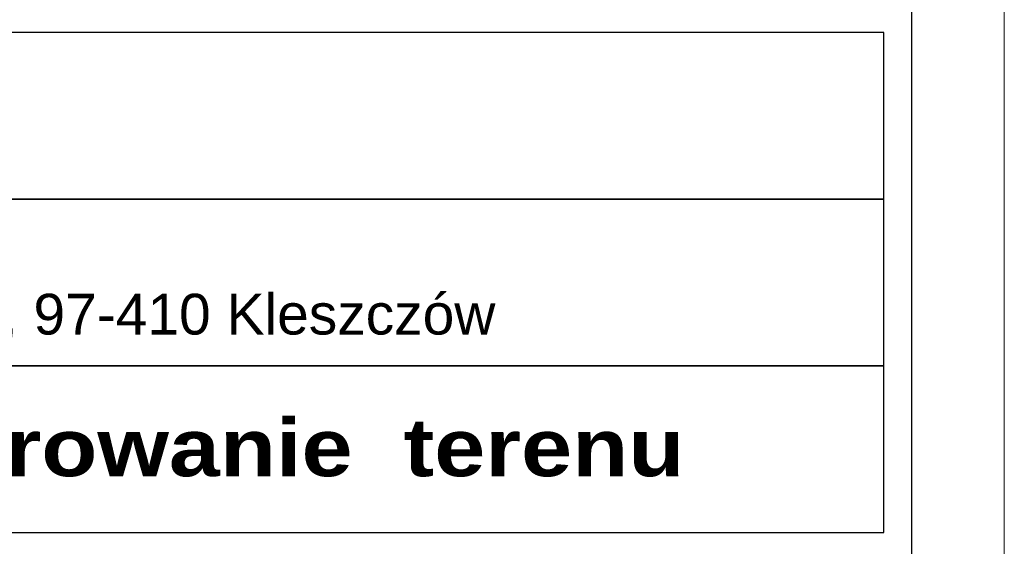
# Model space of a CAD drawing. Extents: x -110 to 11927435, y -6590197 to 5675023.
# Tile 65 of 71: x 6591270 to 6591297, y 5674734 to 5674749. Entities that reach past the tile are written whole.
import ezdxf

# ---------------------------------------------------------------- set-up
doc = ezdxf.new("R2010")
doc.units = 0
doc.layers.get('0').update_dxf_attribs({"color": 250, "linetype": 'CONTINUOUS', "lineweight": 100})
doc.layers.add('A_opisy_ramka', color=7, linetype='CONTINUOUS')
doc.layers.add('A_ramka', color=7, linetype='CONTINUOUS')
doc.styles.add('GENERATED_STYLE_6', font='txt')

# ---------------------------------------------------------------- blocks, each defined once
blk = doc.blocks.new('A$C39696395')
at = {"layer": 'A_ramka'}
for points in [[(0, 180), (936.67, 180), (936.67, 270), (0, 270)], [(0, 90), (936.67, 90), (936.67, 180), (0, 180)], [(0, 0), (936.67, 0), (936.67, 90), (0, 90)]]:
    blk.add_lwpolyline(points, close=True, dxfattribs=at)

msp = doc.modelspace()

# ---------------------------------------------------------------- linework, layer by layer
at = {"color": 0, "linetype": 'ByBlock', "lineweight": 0}
msp.add_lwpolyline([(6591086.502, 5675007.599), (6591086.502, 5674710.508), (6591296.565, 5674710.508), (6591296.565, 5675007.599), (6591086.502, 5675007.599)], dxfattribs=at)
at = {"color": 0, "linetype": 'ByBlock', "lineweight": 18}
msp.add_lwpolyline([(6591089.002, 5675005.098), (6591089.002, 5674713.009), (6591294.065, 5674713.009), (6591294.065, 5675005.098)], close=True, dxfattribs=at)
at = {"layer": 'A_ramka'}
msp.add_lwpolyline([(6591294.064, 5674763.207), (6591245.717, 5674763.207), (6591245.717, 5674728.014), (6591245.717, 5674728.014), (6591245.717, 5674713.009), (6591294.065, 5674713.009), (6591294.065, 5674763.207)], dxfattribs=at)

# ---------------------------------------------------------------- block references
at = {"layer": 'A_ramka', "xscale": 0.05001520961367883, "yscale": 0.05001520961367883, "zscale": 0.05001520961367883}
msp.add_blockref('A$C39696395', (6591246.467, 5674734.765), dxfattribs=at)

# ---------------------------------------------------------------- texts
at = {"layer": 'A_opisy_ramka', "linetype": 'Continuous', "lineweight": 13, "attachment_point": 7, "style": 'GENERATED_STYLE_6'}
for s, insert, char_height in [('{\\fArial|b0|i0|c238|p32;Gmina Kleszczów,\\Pzam. ul. Główna 47, 97-410 Kleszczów}', (6591256.355, 5674739.905), 1.1), ('{\\fArial Black|b1|i0|c238|p34;Zagospodarowanie  terenu}', (6591256.386, 5674735.805), 1.55047)]:
    msp.add_mtext(s, dxfattribs=dict(at, insert=insert, char_height=char_height))

doc.saveas('drawing.dxf')
